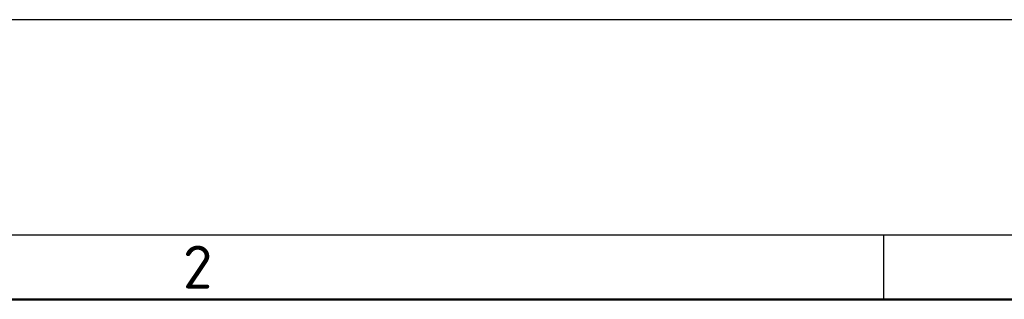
# Model space of a CAD drawing. Header units: millimetres. Extents: x 0 to 2100, y 0 to 1485.
# Tile 10 of 23: x 550 to 778, y 1420 to 1485. Entities that reach past the tile are written whole.
import ezdxf

# ---------------------------------------------------------------- set-up
doc = ezdxf.new("R2010")
doc.units = ezdxf.units.MM
doc.header["$LTSCALE"] = 5
doc.layers.add('AM_BOR', color=7, linetype='Continuous', lineweight=50)
doc.styles.add('Note', font='isocpeur.ttf')

# ---------------------------------------------------------------- blocks, each defined once
blk = doc.blocks.new('MT_ISO_A3')
at = {"layer": 'AM_BOR', "lineweight": 25}
for p, q in [((20, 287), (410, 287)), ((150, 287), (150, 284))]:
    blk.add_line(p, q, dxfattribs=at)
at = {"layer": 'AM_BOR', "lineweight": 50}
blk.add_line((23, 284), (407, 284), dxfattribs=at)
at = {"layer": 'Defpoints', "lineweight": 25}
blk.add_line((0, 297), (420, 297), dxfattribs=at)
at = {"layer": 'AM_BOR', "lineweight": 25, "insert": (117.5, 285.5), "char_height": 2, "attachment_point": 4, "style": 'Note'}
blk.add_mtext('\\fISOCPEUR|b0|i0;\\H2.0000;2', dxfattribs=at)

msp = doc.modelspace()

# ---------------------------------------------------------------- block references
at = {"lineweight": 0, "xscale": 5, "yscale": 5, "zscale": 5}
msp.add_blockref('MT_ISO_A3', (0, 0), dxfattribs=at)

doc.saveas('drawing.dxf')
